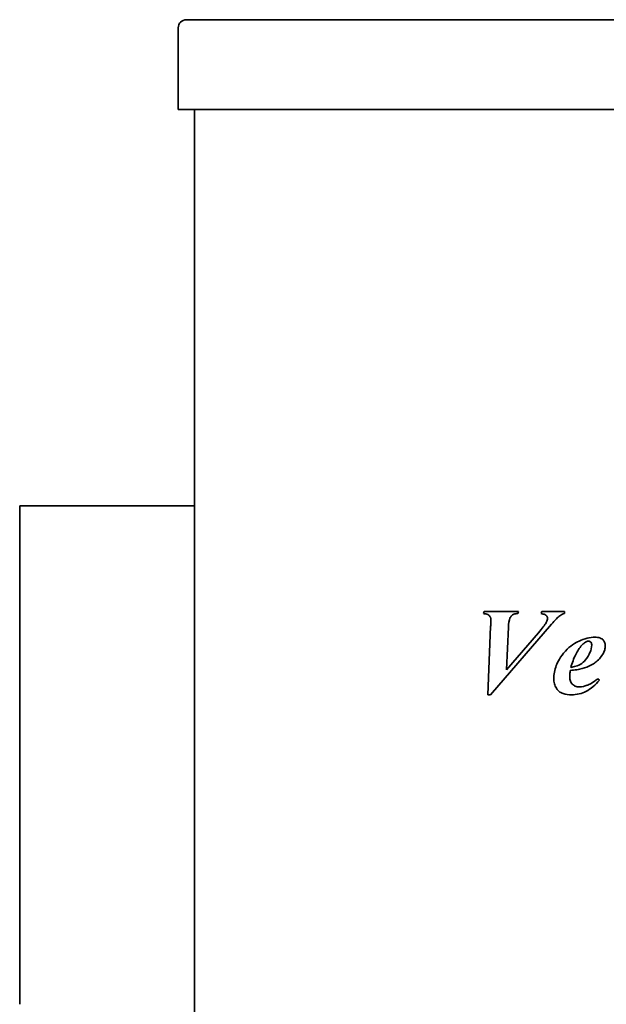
# Model space of a CAD drawing. Header units: millimetres. Extents: x 187 to 653, y 112 to 482.
# Tile 2 of 5: x 187 to 331, y 241 to 482. Entities that reach past the tile are written whole.
import ezdxf

# ---------------------------------------------------------------- set-up
doc = ezdxf.new("R2010")
doc.units = ezdxf.units.MM
doc.header["$LTSCALE"] = 2
doc.layers.add('Krawędzie widoczne(ISO)', color=7, linetype='Continuous', lineweight=35, true_color=0x262659)

msp = doc.modelspace()

# ---------------------------------------------------------------- linework, layer by layer
at = {"layer": 'Krawędzie widoczne(ISO)'}
for p, q in [((612, 482.48), (228, 482.48)), ((226, 480.48), (226, 460.48)), ((228, 460.48), (226, 460.48)), ((228, 460.48), (612, 460.48)), ((230, 460.48), (230, 124.48)), ((187.2, 363.48), (187.2, 241.48)), ((230, 363.48), (187.2, 363.48)), ((300.88, 337.66), (300.7, 337.12)), ((309.27, 337.66), (300.88, 337.66)), ((309.11, 337.12), (309.27, 337.66)), ((315.04, 337.66), (314.83, 337.12)), ((320.57, 337.66), (315.04, 337.66)), ((320.57, 337.12), (320.57, 337.66)), ((302.48, 333.93), (301.82, 317.2)), ((302.48, 317.2), (317.4, 334.54)), ((306.37, 323.34), (306.84, 333.77)), ((314.16, 332.41), (306.37, 323.34)), ((329.13, 320.79), (328.69, 321.17)), ((301.82, 317.2), (302.48, 317.2))]:
    msp.add_line(p, q, dxfattribs=at)
msp.add_arc((228, 480.48), 2, 90, 180, dxfattribs=at)
for points, knots in [([(300.7, 337.12), (301.12, 337.08), (301.51, 337.01), (302, 336.78), (302.11, 336.68), (302.28, 336.49), (302.36, 336.36), (302.5, 335.97), (302.53, 335.71), (302.53, 335.47)], [-0.1992118, -0.1992118, -0.1992118, -0.1992118, -0.1516795, -0.1516795, -0.1217165, -0.1217165, -0.0742322, -0.0742322, 0, 0, 0, 0]), ([(302.53, 335.47), (302.53, 335.43), (302.52, 335.18), (302.5, 334.71), (302.49, 334.25), (302.48, 333.93)], [-0.1371577, -0.1371577, -0.1371577, -0.1371577, -0.0958801, -0.0958801, 0, 0, 0, 0]), ([(306.84, 333.77), (306.88, 334.69), (306.99, 335.49), (307.32, 336.27), (307.44, 336.44), (307.76, 336.75), (307.95, 336.87), (308.47, 337.07), (308.79, 337.12), (309.11, 337.12)], [-0.375762, -0.375762, -0.375762, -0.375762, -0.2301601, -0.2301601, -0.1659502, -0.1659502, -0.0955956, -0.0955956, 0, 0, 0, 0]), ([(316.4, 336.02), (316.4, 335.84), (316.36, 335.65), (316.22, 335.16), (316.07, 334.9), (315.79, 334.36), (315.11, 333.51), (314.16, 332.41)], [-0.5306573, -0.5306573, -0.5306573, -0.5306573, -0.4962916, -0.4962916, -0.4364403, -0.4364403, 0, 0, 0, 0]), ([(314.83, 337.12), (315.17, 337.06), (315.51, 336.98), (315.92, 336.8), (316.05, 336.72), (316.23, 336.52), (316.3, 336.43), (316.38, 336.23), (316.4, 336.13), (316.4, 336.02)], [-0.2079064, -0.2079064, -0.2079064, -0.2079064, -0.1149102, -0.1149102, -0.0645977, -0.0645977, -0.031952, -0.031952, 0, 0, 0, 0]), ([(317.4, 334.54), (317.76, 334.96), (318.18, 335.43), (318.84, 336.11), (319.15, 336.4), (319.41, 336.59)], [-0.2378164, -0.2378164, -0.2378164, -0.2378164, -0.0966597, -0.0966597, 0, 0, 0, 0]), ([(319.41, 336.59), (319.56, 336.72), (319.74, 336.82), (320.12, 336.99), (320.34, 337.06), (320.57, 337.12)], [-0.1277721, -0.1277721, -0.1277721, -0.1277721, -0.0683533, -0.0683533, 0, 0, 0, 0]), ([(328.03, 331.33), (327.37, 331.33), (326.72, 331.25), (325.41, 330.94), (324.75, 330.69), (323.23, 329.96), (321.94, 329.2), (319.54, 326.62), (318.88, 325.25), (318.14, 323.35), (317.92, 322.27), (317.92, 321.15)], [-1.228759, -1.228759, -1.228759, -1.228759, -1.055513, -1.055513, -0.873161, -0.873161, -0.610676, -0.610676, -0.335466, -0.335466, 0, 0, 0, 0]), ([(324.81, 329.37), (325, 329.58), (325.2, 329.78), (325.59, 330.08), (325.79, 330.2), (326.12, 330.32), (326.26, 330.35), (326.4, 330.35)], [-0.1897526, -0.1897526, -0.1897526, -0.1897526, -0.1069357, -0.1069357, -0.0417403, -0.0417403, 0, 0, 0, 0]), ([(326.4, 330.35), (326.52, 330.35), (326.63, 330.33), (326.83, 330.25), (326.91, 330.19), (327.03, 330.07), (327.1, 329.99), (327.2, 329.74), (327.22, 329.61), (327.22, 329.47)], [-0.2132499, -0.2132499, -0.2132499, -0.2132499, -0.1425627, -0.1425627, -0.0811032, -0.0811032, -0.0404428, -0.0404428, 0, 0, 0, 0]), ([(330.55, 329.26), (330.55, 329.41), (330.54, 329.56), (330.48, 329.85), (330.43, 329.98), (330.27, 330.35), (330.11, 330.56), (329.82, 330.84), (329.61, 331.01), (328.86, 331.29), (328.44, 331.33), (328.03, 331.33)], [-0.6846461, -0.6846461, -0.6846461, -0.6846461, -0.5632578, -0.5632578, -0.4480448, -0.4480448, -0.2376003, -0.2376003, -0.1217562, -0.1217562, 0, 0, 0, 0]), ([(327.22, 329.47), (327.22, 328.82), (327.05, 328.17), (326.62, 327.14), (326.26, 326.37), (325.44, 325.44), (324.99, 324.97), (324.08, 324.44), (323.49, 324.17), (322.1, 323.96)], [-6.211768, -6.211768, -6.211768, -6.211768, -3.252357, -3.252357, -1.164958, -1.164958, -0.41972, -0.41972, 0, 0, 0, 0]), ([(322.1, 323.96), (322.42, 325.03), (322.82, 326.12), (323.72, 327.92), (324.21, 328.71), (324.81, 329.37)], [-0.6037351, -0.6037351, -0.6037351, -0.6037351, -0.2687179, -0.2687179, 0, 0, 0, 0]), ([(329.93, 327.17), (330.13, 327.49), (330.29, 327.83), (330.5, 328.54), (330.55, 328.9), (330.55, 329.26)], [-0.2221561, -0.2221561, -0.2221561, -0.2221561, -0.1084602, -0.1084602, 0, 0, 0, 0]), ([(324.86, 323.64), (326.62, 324.12), (327.66, 324.83), (328.81, 325.67), (329.43, 326.36), (329.93, 327.17)], [-0.4286215, -0.4286215, -0.4286215, -0.4286215, -0.2839935, -0.2839935, 0, 0, 0, 0]), ([(321.84, 321.61), (321.84, 321.84), (321.85, 322.09), (321.9, 322.61), (321.93, 322.91), (321.97, 323.2)], [-0.1565889, -0.1565889, -0.1565889, -0.1565889, -0.0872414, -0.0872414, 0, 0, 0, 0]), ([(321.97, 323.2), (322.51, 323.24), (323.07, 323.3), (324.02, 323.44), (324.46, 323.53), (324.86, 323.64)], [-0.2882308, -0.2882308, -0.2882308, -0.2882308, -0.12621, -0.12621, 0, 0, 0, 0]), ([(317.92, 321.15), (317.92, 320.74), (317.97, 320.33), (318.19, 319.54), (318.35, 319.18), (318.86, 318.38), (319.14, 318.14), (319.49, 317.84), (319.85, 317.65), (320.87, 317.31), (321.59, 317.25), (322.26, 317.25)], [-0.3688304, -0.3688304, -0.3688304, -0.3688304, -0.3546149, -0.3546149, -0.3407771, -0.3407771, -0.3219657, -0.3219657, -0.2014899, -0.2014899, 0, 0, 0, 0]), ([(324.19, 319.18), (323.85, 319.18), (323.5, 319.23), (322.92, 319.47), (322.69, 319.63), (322.34, 319.98), (322.16, 320.21), (321.89, 320.88), (321.84, 321.25), (321.84, 321.61)], [-0.5202129, -0.5202129, -0.5202129, -0.5202129, -0.3524179, -0.3524179, -0.2158179, -0.2158179, -0.1096815, -0.1096815, 0, 0, 0, 0]), ([(322.26, 317.25), (322.89, 317.25), (323.51, 317.31), (324.84, 317.62), (325.4, 317.85), (327.01, 318.67), (328.13, 319.67), (329.13, 320.79)], [-0.7445696, -0.7445696, -0.7445696, -0.7445696, -0.6085463, -0.6085463, -0.4502713, -0.4502713, 0, 0, 0, 0]), ([(328.69, 321.17), (327.39, 320.12), (326.58, 319.74), (325.5, 319.31), (324.86, 319.18), (324.19, 319.18)], [-0.3495432, -0.3495432, -0.3495432, -0.3495432, -0.1992159, -0.1992159, 0, 0, 0, 0])]:
    msp.add_open_spline(points, degree=3, knots=knots, dxfattribs=at)

doc.saveas('drawing.dxf')
